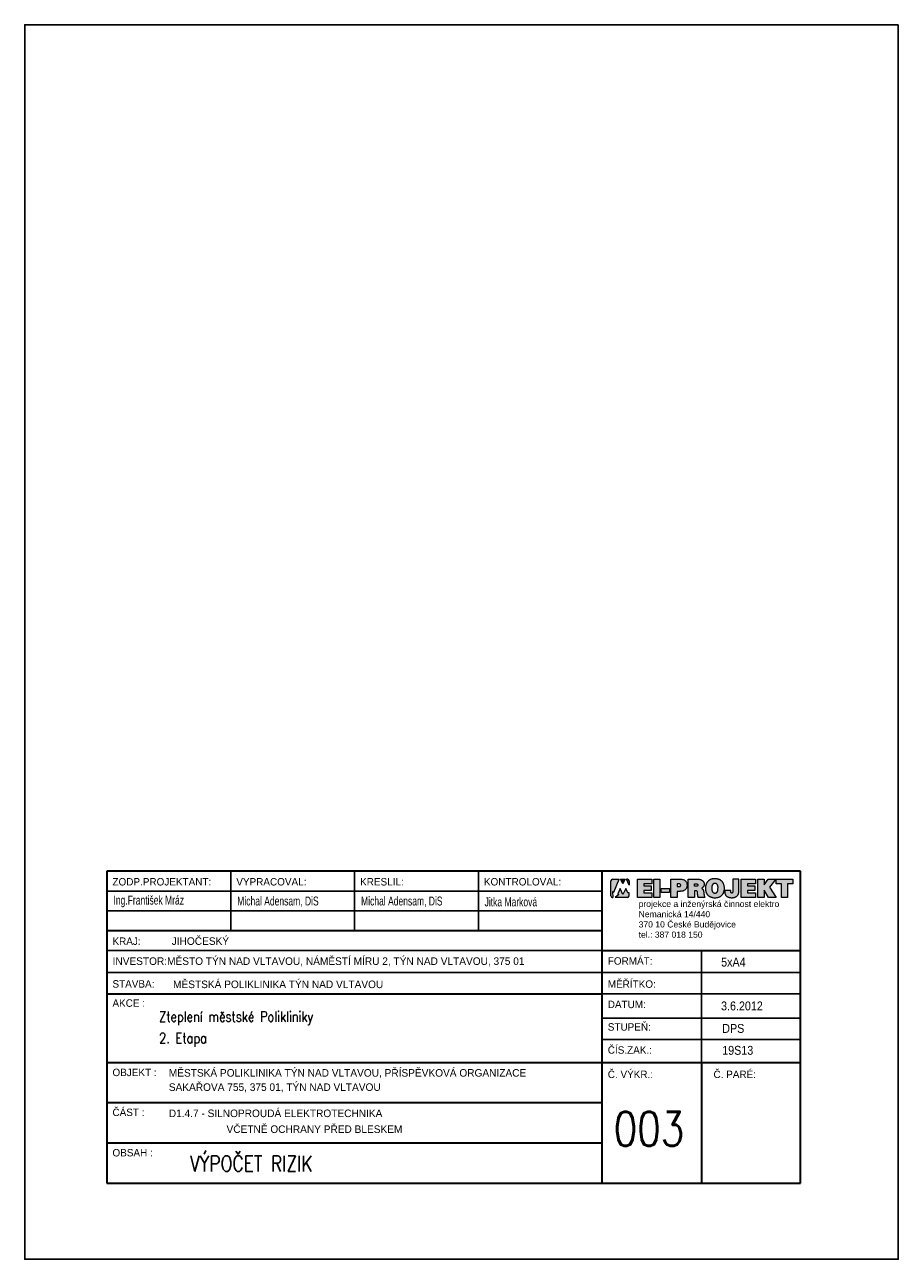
# Model space of a CAD drawing. Header units: millimetres. Extents: x 434746 to 672760, y -61647 to 206428.
# Tile 9 of 24: x 623556 to 644556, y 12652 to 42352. Entities that reach past the tile are written whole.
import ezdxf

# ---------------------------------------------------------------- set-up
doc = ezdxf.new("R2010")
doc.units = ezdxf.units.MM
doc.layers.add('.VýkrRozpiska', color=7, linetype='Continuous', lineweight=15)
doc.layers.add('1NP-Rozpiska', color=7, linetype='Continuous', lineweight=30)
doc.layers.add('1PP-Rozpiska', color=7, linetype='Continuous')
doc.layers.add('E_vedeni', color=240, linetype='Continuous')
doc.styles.add('ROMAN', font='roman.shx', dxfattribs={"width": 0.8})
doc.styles.add('ROMANS', font='romans.shx', dxfattribs={"width": 0.8, "height": 125})

# ---------------------------------------------------------------- blocks, each defined once
blk = doc.blocks.new('LOGO')
at = {"true_color": 0xc3261f}
h = blk.add_hatch(color=22, dxfattribs=at)
h.paths.add_polyline_path([(784398.7, 7230.66), (784398.15, 7230.66), (784399.56, 7227.46), (784399.56, 7229.74, 0.324073)])
h.paths.add_polyline_path([(784397.8, 7225.74), (784396.33, 7222.68), (784394.83, 7225.74), (784393.64, 7222.95), (784394.22, 7222.64), (784392.34, 7221.06), (784398.7, 7221.06, 0.29137), (784399.6, 7221.96), (784399.6, 7223.58), (784398.8, 7223.58)])
h.paths.add_polyline_path([(784394.44, 7230.66), (784390.93, 7230.66, 0.29137), (784390.03, 7229.76), (784390.03, 7221.96, 0.334501), (784391.06, 7221.06), (784390.94, 7224.14), (784391.5, 7223.91)])
blk.add_hatch(color=22, dxfattribs=at).paths.add_polyline_path([(784396.33, 7228.22), (784395.04, 7230.66), (784397.53, 7230.66)])
h = blk.add_hatch(color=0)
h.paths.add_polyline_path([(784476.21, 7230.69), (784484.79, 7230.69), (784484.79, 7228.28), (784482.06, 7228.28), (784482.06, 7221.09), (784478.86, 7221.09), (784478.86, 7228.28), (784476.21, 7228.28)])
h.paths.add_polyline_path([(784466.61, 7230.69), (784469.81, 7230.69), (784469.81, 7227.63), (784472.03, 7230.69), (784475.9, 7230.69), (784472.6, 7226.48), (784476.17, 7221.09), (784472.13, 7221.09), (784469.81, 7224.89), (784469.81, 7221.09), (784466.61, 7221.09)])
h.paths.add_polyline_path([(784457.95, 7221.09), (784457.95, 7230.69), (784465.44, 7230.69), (784465.44, 7228.28), (784461.16, 7228.28), (784461.16, 7227.15), (784465.01, 7227.15), (784465.01, 7224.68), (784461.17, 7224.68), (784461.17, 7223.6), (784465.44, 7223.6), (784465.44, 7221.09)])
h.paths.add_polyline_path([(784416.32, 7225.87), (784420.52, 7225.87), (784420.52, 7223.67), (784416.32, 7223.67)])
h.paths.add_polyline_path([(784412.42, 7230.69), (784415.59, 7230.69), (784415.59, 7221.09), (784412.42, 7221.09)])
h.paths.add_polyline_path([(784403.95, 7221.09), (784403.95, 7230.69), (784411.45, 7230.69), (784411.45, 7228.28), (784407.17, 7228.28), (784407.17, 7227.15), (784411.01, 7227.15), (784411.01, 7224.68), (784407.17, 7224.68), (784407.17, 7223.6), (784411.45, 7223.6), (784411.45, 7221.09)])
h = blk.add_hatch(color=0)
h.paths.add_polyline_path([(784421.32, 7230.69), (784421.32, 7221.09), (784424.54, 7221.09), (784424.54, 7224.28), (784425.83, 7224.28), (784426.11, 7224.3), (784426.69, 7224.33), (784427.02, 7224.35), (784427.36, 7224.46), (784427.67, 7224.54), (784428.11, 7224.75), (784428.67, 7225.01), (784429.1, 7225.43), (784429.26, 7225.7), (784429.51, 7226.14), (784429.64, 7226.71), (784429.7, 7227.1), (784429.7, 7227.39), (784429.7, 7227.81), (784429.66, 7228.11), (784429.6, 7228.42), (784429.53, 7228.78), (784429.29, 7229.29), (784429.12, 7229.5), (784428.91, 7229.73), (784428.63, 7229.97), (784428.43, 7230.12), (784428.15, 7230.29), (784427.77, 7230.44), (784427.3, 7230.55), (784426.87, 7230.63), (784426.51, 7230.67), (784425.98, 7230.69)])
h.paths.add_polyline_path([(784425.83, 7228.25), (784426.06, 7228.08), (784426.17, 7228.01), (784426.41, 7227.83), (784426.41, 7227.5), (784426.41, 7227.17), (784426.09, 7226.86), (784425.8, 7226.79), (784425.66, 7226.75), (784424.55, 7226.75), (784424.55, 7228.23), (784424.55, 7228.25)], flags=16)
h = blk.add_hatch(color=0)
h.paths.add_polyline_path([(784437.77, 7226.26), (784437.88, 7226.35), (784437.98, 7226.44), (784438.08, 7226.54), (784438.18, 7226.64), (784438.29, 7226.75), (784438.33, 7226.82), (784438.39, 7226.91), (784438.42, 7226.98), (784438.47, 7227.11), (784438.51, 7227.2), (784438.55, 7227.32), (784438.57, 7227.42), (784438.6, 7227.53), (784438.59, 7227.66), (784438.6, 7227.74), (784438.61, 7227.89), (784438.62, 7228.06), (784438.61, 7228.2), (784438.6, 7228.32), (784438.59, 7228.43), (784438.58, 7228.54), (784438.58, 7228.62), (784438.56, 7228.69), (784438.53, 7228.81), (784438.5, 7228.89), (784438.48, 7228.96), (784438.43, 7229.07), (784438.4, 7229.13), (784438.34, 7229.21), (784438.29, 7229.29), (784438.23, 7229.39), (784438.18, 7229.47), (784438.12, 7229.55), (784438.07, 7229.62), (784438.01, 7229.69), (784437.94, 7229.76), (784437.87, 7229.84), (784437.77, 7229.92), (784437.66, 7230.01), (784437.56, 7230.06), (784437.45, 7230.14), (784437.32, 7230.2), (784437.14, 7230.29), (784436.99, 7230.37), (784436.83, 7230.42), (784436.57, 7230.5), (784436.32, 7230.56), (784436.04, 7230.62), (784435.6, 7230.67), (784435.09, 7230.69), (784430.35, 7230.69), (784430.35, 7221.11), (784433.59, 7221.11), (784433.59, 7221.12), (784433.59, 7224.53), (784434.43, 7224.53), (784434.49, 7224.53), (784434.62, 7224.52), (784434.67, 7224.5), (784434.75, 7224.47), (784434.8, 7224.44), (784434.86, 7224.41), (784434.89, 7224.38), (784434.91, 7224.36), (784434.94, 7224.32), (784434.97, 7224.28), (784434.99, 7224.23), (784435.04, 7224.16), (784435.09, 7224.05), (784435.1, 7223.97), (784435.12, 7223.88), (784435.13, 7223.74), (784435.14, 7223.56), (784435.17, 7223.38), (784435.2, 7223.16), (784435.21, 7222.96), (784435.22, 7222.8), (784435.24, 7222.65), (784435.25, 7222.55), (784435.28, 7222.38), (784435.3, 7222.21), (784435.33, 7222.07), (784435.36, 7221.91), (784435.38, 7221.8), (784435.41, 7221.61), (784435.44, 7221.42), (784435.49, 7221.09), (784438.93, 7221.09), (784438.86, 7221.39), (784438.82, 7221.55), (784438.76, 7221.71), (784438.7, 7221.89), (784438.67, 7222.03), (784438.63, 7222.25), (784438.6, 7222.46), (784438.59, 7222.53), (784438.55, 7222.63), (784438.53, 7222.75), (784438.51, 7222.84), (784438.49, 7223.02), (784438.47, 7223.18), (784438.44, 7223.36), (784438.43, 7223.52), (784438.43, 7223.67), (784438.42, 7223.79), (784438.39, 7223.9), (784438.39, 7223.97), (784438.37, 7224.03), (784438.36, 7224.09), (784438.36, 7224.14), (784438.35, 7224.22), (784438.34, 7224.28), (784438.32, 7224.36), (784438.28, 7224.5), (784438.26, 7224.64), (784438.24, 7224.76), (784438.2, 7224.84), (784438.14, 7224.99), (784438.1, 7225.06), (784438.07, 7225.14), (784438.03, 7225.23), (784437.97, 7225.3), (784437.91, 7225.38), (784437.85, 7225.46), (784437.79, 7225.52), (784437.73, 7225.58), (784437.65, 7225.64), (784437.63, 7225.67), (784437.56, 7225.72), (784437.48, 7225.78), (784437.42, 7225.85), (784437.41, 7225.88), (784437.42, 7225.93), (784437.47, 7225.99), (784437.64, 7226.13)])
h.paths.add_polyline_path([(784435.35, 7227.42), (784435.32, 7227.36), (784435.28, 7227.29), (784435.21, 7227.21), (784435.17, 7227.16), (784435.08, 7227.08), (784434.96, 7227.04), (784434.86, 7227), (784434.77, 7226.98), (784434.65, 7226.98), (784433.61, 7226.98), (784433.61, 7228.22), (784434.48, 7228.22), (784434.72, 7228.2), (784434.87, 7228.17), (784435.01, 7228.13), (784435.1, 7228.09), (784435.16, 7228.03), (784435.24, 7227.96), (784435.3, 7227.87), (784435.35, 7227.75), (784435.35, 7227.67), (784435.35, 7227.6), (784435.35, 7227.51)], flags=16)
h = blk.add_hatch(color=0)
h.paths.add_polyline_path([(784442.02, 7230.5), (784442.64, 7230.78), (784443.51, 7230.86), (784444.16, 7230.95), (784444.83, 7230.86), (784445.6, 7230.76), (784446.13, 7230.58), (784446.28, 7230.54), (784446.81, 7230.36), (784447.25, 7230.05), (784447.7, 7229.76), (784448.29, 7229.08), (784448.76, 7228.25), (784448.82, 7228.06), (784449.04, 7227.57), (784449.07, 7227.05), (784449.16, 7226.51), (784449.16, 7224.94), (784449.08, 7224.64), (784449.08, 7224.63), (784449.04, 7224.48), (784448.98, 7224.27), (784448.94, 7224.14), (784448.9, 7223.97), (784448.83, 7223.76), (784448.61, 7223.15), (784448.19, 7222.61), (784447.73, 7222.07), (784446.78, 7221.46), (784445.87, 7221.13), (784444.8, 7220.97), (784443.59, 7220.98), (784442.84, 7221.13), (784442.57, 7221.18), (784442.35, 7221.27), (784442.11, 7221.36), (784441.51, 7221.58), (784440.84, 7222.09), (784440.63, 7222.3), (784440.37, 7222.57), (784439.88, 7223.24), (784439.67, 7223.83), (784439.49, 7224.2), (784439.41, 7224.76), (784439.36, 7225.12), (784439.36, 7225.76), (784439.35, 7226.36), (784439.41, 7227.13), (784439.41, 7227.15), (784439.49, 7227.56), (784439.91, 7228.63), (784440.49, 7229.49), (784441.3, 7230.16), (784441.83, 7230.42)])
h.paths.add_polyline_path([(784445.82, 7224.97), (784445.73, 7224.68), (784445.64, 7224.25), (784444.99, 7223.42), (784444.35, 7223.42), (784443.67, 7223.42), (784443.44, 7223.61), (784443.4, 7223.63), (784443.28, 7223.74), (784443.03, 7223.95), (784442.62, 7224.93), (784442.62, 7226.1), (784442.62, 7226.3), (784442.62, 7226.93), (784443.02, 7227.88), (784443.2, 7228.04), (784443.5, 7228.41), (784444.11, 7228.45), (784444.7, 7228.48), (784445.17, 7228.13), (784445.46, 7227.91), (784445.85, 7226.83)], flags=16)
blk.add_hatch(color=0).paths.add_polyline_path([(784453.53, 7224.23), (784453.53, 7224.06), (784453.5, 7223.91), (784453.47, 7223.82), (784453.45, 7223.74), (784453.42, 7223.66), (784453.38, 7223.6), (784453.35, 7223.56), (784453.31, 7223.5), (784453.25, 7223.46), (784453.19, 7223.41), (784453.12, 7223.41), (784453.01, 7223.4), (784452.92, 7223.4), (784452.87, 7223.41), (784452.82, 7223.45), (784452.77, 7223.5), (784452.7, 7223.55), (784452.66, 7223.61), (784452.63, 7223.67), (784452.61, 7223.73), (784452.59, 7223.82), (784452.58, 7223.91), (784452.58, 7224.68), (784449.41, 7224.68), (784449.39, 7224.37), (784449.4, 7224.14), (784449.4, 7223.91), (784449.41, 7223.72), (784449.44, 7223.45), (784449.47, 7223.22), (784449.52, 7223), (784449.59, 7222.85), (784449.65, 7222.71), (784449.7, 7222.58), (784449.76, 7222.47), (784449.82, 7222.33), (784449.91, 7222.21), (784450, 7222.08), (784450.11, 7221.96), (784450.22, 7221.84), (784450.33, 7221.75), (784450.45, 7221.66), (784450.58, 7221.58), (784450.77, 7221.47), (784450.92, 7221.38), (784451.16, 7221.29), (784451.4, 7221.2), (784451.62, 7221.12), (784451.82, 7221.08), (784452.05, 7221.05), (784452.3, 7221.02), (784452.39, 7221.01), (784452.62, 7220.98), (784453.34, 7220.97), (784453.65, 7221.01), (784453.9, 7221.05), (784454.13, 7221.09), (784454.4, 7221.14), (784454.62, 7221.23), (784454.78, 7221.3), (784454.97, 7221.38), (784455.13, 7221.46), (784455.26, 7221.54), (784455.41, 7221.62), (784455.51, 7221.67), (784455.66, 7221.8), (784455.75, 7221.88), (784455.83, 7221.96), (784455.92, 7222.06), (784455.98, 7222.12), (784456.05, 7222.19), (784456.12, 7222.28), (784456.21, 7222.4), (784456.26, 7222.47), (784456.35, 7222.59), (784456.39, 7222.71), (784456.45, 7222.84), (784456.49, 7222.94), (784456.52, 7223.03), (784456.55, 7223.1), (784456.57, 7223.22), (784456.59, 7223.28), (784456.63, 7223.44), (784456.66, 7223.6), (784456.67, 7223.72), (784456.68, 7223.86), (784456.68, 7230.72), (784453.53, 7230.72)])
at = {"color": 22, "true_color": 0xc3261f}
for p, q in [((784390.03, 7221.96), (784390.03, 7229.76)), ((784390.93, 7230.66), (784394.44, 7230.66)), ((784391.5, 7223.91), (784394.44, 7230.66)), ((784396.33, 7228.22), (784395.04, 7230.66)), ((784395.04, 7230.66), (784397.53, 7230.66)), ((784397.53, 7230.66), (784396.33, 7228.22)), ((784399.56, 7227.46), (784398.15, 7230.66)), ((784398.7, 7230.66), (784398.15, 7230.66)), ((784399.56, 7229.74), (784399.56, 7227.46)), ((784390.94, 7224.14), (784391.06, 7221.06)), ((784390.94, 7224.14), (784391.5, 7223.91)), ((784394.22, 7222.64), (784392.34, 7221.06)), ((784394.83, 7225.74), (784393.64, 7222.95)), ((784393.64, 7222.95), (784394.22, 7222.64)), ((784396.33, 7222.68), (784394.83, 7225.74)), ((784397.8, 7225.74), (784396.33, 7222.68)), ((784398.8, 7223.58), (784397.8, 7225.74)), ((784399.6, 7223.58), (784398.8, 7223.58)), ((784399.6, 7221.96), (784399.6, 7223.58)), ((784398.7, 7221.06), (784392.34, 7221.06))]:
    blk.add_line(p, q, dxfattribs=at)
at = {"color": 0}
for points in [[(784403.95, 7221.09), (784403.95, 7230.69), (784411.45, 7230.69), (784411.45, 7228.28), (784407.17, 7228.28), (784407.17, 7227.15), (784411.01, 7227.15), (784411.01, 7224.68), (784407.17, 7224.68), (784407.17, 7223.6), (784411.45, 7223.6), (784411.45, 7221.09), (784403.95, 7221.09)], [(784412.42, 7230.69), (784415.59, 7230.69), (784415.59, 7221.09), (784412.42, 7221.09), (784412.42, 7230.69)], [(784421.32, 7230.69), (784425.98, 7230.69), (784426.51, 7230.67), (784426.87, 7230.63), (784427.3, 7230.55), (784427.77, 7230.44), (784428.15, 7230.29), (784428.43, 7230.12), (784428.63, 7229.97), (784428.91, 7229.73), (784429.12, 7229.5), (784429.29, 7229.29), (784429.41, 7229.03), (784429.53, 7228.78), (784429.6, 7228.42), (784429.66, 7228.11), (784429.7, 7227.81), (784429.7, 7227.39), (784429.7, 7227.1), (784429.64, 7226.71), (784429.57, 7226.41), (784429.51, 7226.14), (784429.37, 7225.89), (784429.26, 7225.7), (784429.1, 7225.43), (784428.85, 7225.18), (784428.67, 7225.01), (784428.43, 7224.9), (784428.11, 7224.75), (784427.84, 7224.62), (784427.67, 7224.54), (784427.45, 7224.48), (784427.25, 7224.43), (784427.02, 7224.35), (784426.69, 7224.33), (784426.33, 7224.31), (784426.11, 7224.3), (784425.83, 7224.28), (784424.54, 7224.28), (784424.54, 7221.09), (784421.32, 7221.09), (784421.32, 7230.69)], [(784424.55, 7228.23), (784424.55, 7226.75), (784425.66, 7226.75), (784425.8, 7226.79), (784425.97, 7226.83), (784426.08, 7226.89), (784426.2, 7226.97), (784426.29, 7227.05), (784426.33, 7227.15), (784426.36, 7227.2), (784426.38, 7227.28), (784426.39, 7227.34), (784426.41, 7227.42), (784426.41, 7227.5), (784426.41, 7227.56), (784426.39, 7227.66), (784426.37, 7227.76), (784426.32, 7227.84), (784426.27, 7227.93), (784426.17, 7228.01), (784426.06, 7228.08), (784425.98, 7228.14), (784425.88, 7228.19), (784425.77, 7228.21), (784425.67, 7228.24), (784425.56, 7228.25), (784424.55, 7228.25), (784424.55, 7228.23)], [(784430.35, 7230.69), (784435.09, 7230.69), (784435.6, 7230.67), (784436.04, 7230.62), (784436.32, 7230.56), (784436.57, 7230.5), (784436.83, 7230.42), (784436.99, 7230.37), (784437.14, 7230.29), (784437.32, 7230.2), (784437.45, 7230.14), (784437.56, 7230.06), (784437.66, 7230.01), (784437.77, 7229.92), (784437.87, 7229.84), (784437.94, 7229.76), (784438.01, 7229.69), (784438.07, 7229.62), (784438.12, 7229.55), (784438.18, 7229.47), (784438.23, 7229.39), (784438.29, 7229.29), (784438.34, 7229.21), (784438.4, 7229.13), (784438.43, 7229.07), (784438.48, 7228.96), (784438.5, 7228.89), (784438.53, 7228.81), (784438.56, 7228.69), (784438.58, 7228.62), (784438.58, 7228.54), (784438.59, 7228.43), (784438.6, 7228.32), (784438.61, 7228.2), (784438.62, 7228.06), (784438.61, 7227.89), (784438.6, 7227.74), (784438.59, 7227.66), (784438.6, 7227.53), (784438.57, 7227.42), (784438.55, 7227.32), (784438.51, 7227.2), (784438.47, 7227.11), (784438.42, 7226.98), (784438.39, 7226.91), (784438.33, 7226.82), (784438.29, 7226.75), (784438.18, 7226.64), (784438.08, 7226.54), (784437.98, 7226.44), (784437.88, 7226.35), (784437.77, 7226.26), (784437.64, 7226.13), (784437.47, 7225.99), (784437.42, 7225.93), (784437.41, 7225.88), (784437.42, 7225.85), (784437.48, 7225.78), (784437.56, 7225.72), (784437.63, 7225.67), (784437.65, 7225.64), (784437.73, 7225.58), (784437.79, 7225.52), (784437.85, 7225.46), (784437.91, 7225.38), (784437.97, 7225.3), (784438.03, 7225.23), (784438.07, 7225.14), (784438.1, 7225.06), (784438.14, 7224.99), (784438.2, 7224.84), (784438.24, 7224.76), (784438.26, 7224.64), (784438.28, 7224.5), (784438.32, 7224.36), (784438.34, 7224.28), (784438.35, 7224.22), (784438.36, 7224.14), (784438.36, 7224.09), (784438.37, 7224.03), (784438.39, 7223.97), (784438.39, 7223.9), (784438.42, 7223.79), (784438.43, 7223.67), (784438.43, 7223.52), (784438.44, 7223.36), (784438.47, 7223.18), (784438.49, 7223.02), (784438.51, 7222.84), (784438.53, 7222.75), (784438.55, 7222.63), (784438.59, 7222.53), (784438.6, 7222.46), (784438.63, 7222.25), (784438.67, 7222.03), (784438.7, 7221.89), (784438.76, 7221.71), (784438.82, 7221.55), (784438.86, 7221.39), (784438.93, 7221.09), (784435.49, 7221.09), (784435.44, 7221.42), (784435.41, 7221.61), (784435.38, 7221.8), (784435.36, 7221.91), (784435.33, 7222.07), (784435.3, 7222.21), (784435.28, 7222.38), (784435.25, 7222.55), (784435.24, 7222.65), (784435.22, 7222.8), (784435.21, 7222.96), (784435.2, 7223.16), (784435.17, 7223.38), (784435.14, 7223.56), (784435.13, 7223.74), (784435.12, 7223.88), (784435.1, 7223.97), (784435.09, 7224.05), (784435.04, 7224.16), (784434.99, 7224.23), (784434.97, 7224.28), (784434.94, 7224.32), (784434.91, 7224.36), (784434.89, 7224.38), (784434.86, 7224.41), (784434.8, 7224.44), (784434.75, 7224.47), (784434.67, 7224.5), (784434.62, 7224.52), (784434.49, 7224.53), (784434.43, 7224.53), (784433.59, 7224.53), (784433.59, 7221.12), (784433.59, 7221.11), (784430.35, 7221.11), (784430.35, 7230.69)], [(784433.61, 7228.22), (784434.48, 7228.22), (784434.72, 7228.2), (784434.87, 7228.17), (784435.01, 7228.13), (784435.1, 7228.09), (784435.16, 7228.03), (784435.24, 7227.96), (784435.3, 7227.87), (784435.35, 7227.75), (784435.35, 7227.67), (784435.35, 7227.6), (784435.35, 7227.51), (784435.35, 7227.42), (784435.32, 7227.36), (784435.28, 7227.29), (784435.21, 7227.21), (784435.17, 7227.16), (784435.08, 7227.08), (784434.96, 7227.04), (784434.86, 7227), (784434.77, 7226.98), (784434.65, 7226.98), (784433.61, 7226.98), (784433.61, 7228.22)], [(784443.83, 7230.9), (784443.51, 7230.86), (784443.14, 7230.83), (784442.86, 7230.75), (784442.55, 7230.69), (784442.29, 7230.62), (784442.02, 7230.5), (784441.83, 7230.42), (784441.62, 7230.31), (784441.42, 7230.21), (784441.23, 7230.08), (784441.09, 7229.97), (784440.92, 7229.85), (784440.82, 7229.77), (784440.76, 7229.7), (784440.64, 7229.6), (784440.57, 7229.51), (784440.39, 7229.33), (784440.3, 7229.18), (784440.2, 7229.06), (784440.12, 7228.94), (784440.04, 7228.79), (784439.98, 7228.67), (784439.92, 7228.57), (784439.83, 7228.41), (784439.76, 7228.24), (784439.68, 7228.05), (784439.62, 7227.88), (784439.56, 7227.75), (784439.51, 7227.53), (784439.45, 7227.34), (784439.41, 7227.12), (784439.39, 7226.86), (784439.39, 7226.64), (784439.37, 7226.41), (784439.36, 7226.19), (784439.35, 7225.99), (784439.36, 7225.76), (784439.36, 7225.56), (784439.36, 7225.32), (784439.37, 7225.01), (784439.41, 7224.76), (784439.45, 7224.5), (784439.5, 7224.34), (784439.55, 7224.15), (784439.59, 7223.99), (784439.67, 7223.83), (784439.76, 7223.57), (784439.82, 7223.43), (784439.88, 7223.3), (784439.96, 7223.16), (784440.03, 7223.03), (784440.14, 7222.88), (784440.26, 7222.73), (784440.39, 7222.55), (784440.51, 7222.43), (784440.63, 7222.31), (784440.78, 7222.15), (784440.92, 7222.03), (784441.06, 7221.92), (784441.24, 7221.78), (784441.39, 7221.7), (784441.62, 7221.58), (784441.76, 7221.5), (784441.93, 7221.43), (784442.11, 7221.36), (784442.35, 7221.27), (784442.57, 7221.18), (784442.84, 7221.13), (784443.21, 7221.06), (784443.69, 7221), (784443.86, 7220.98), (784444.67, 7220.97), (784445.23, 7221.03), (784445.56, 7221.08), (784445.84, 7221.14), (784446.18, 7221.24), (784446.44, 7221.34), (784446.66, 7221.43), (784446.91, 7221.55), (784447.09, 7221.66), (784447.4, 7221.86), (784447.53, 7221.98), (784447.72, 7222.11), (784447.89, 7222.28), (784448.04, 7222.44), (784448.19, 7222.61), (784448.29, 7222.75), (784448.41, 7222.92), (784448.47, 7223.03), (784448.55, 7223.15), (784448.63, 7223.31), (784448.7, 7223.47), (784448.78, 7223.62), (784448.83, 7223.76), (784448.9, 7223.97), (784448.94, 7224.14), (784448.98, 7224.27), (784449.04, 7224.48), (784449.08, 7224.63), (784449.09, 7224.76), (784449.14, 7224.99), (784449.15, 7225.15), (784449.16, 7225.38), (784449.16, 7226.51), (784449.11, 7226.8), (784449.07, 7227.02), (784449.06, 7227.21), (784449, 7227.4), (784448.96, 7227.63), (784448.9, 7227.8), (784448.87, 7227.95), (784448.77, 7228.18), (784448.67, 7228.41), (784448.59, 7228.55), (784448.48, 7228.74), (784448.39, 7228.91), (784448.26, 7229.1), (784448.14, 7229.25), (784448.04, 7229.37), (784447.95, 7229.47), (784447.83, 7229.6), (784447.72, 7229.69), (784447.63, 7229.77), (784447.52, 7229.86), (784447.38, 7229.97), (784447.25, 7230.05), (784447.17, 7230.11), (784447.03, 7230.18), (784446.91, 7230.27), (784446.79, 7230.34), (784446.66, 7230.39), (784446.54, 7230.45), (784446.43, 7230.49), (784446.28, 7230.54), (784446.13, 7230.58), (784445.97, 7230.64), (784445.79, 7230.7), (784445.64, 7230.73), (784445.48, 7230.76), (784445.32, 7230.8), (784445.1, 7230.83), (784444.83, 7230.86), (784444.57, 7230.9), (784444.31, 7230.9), (784444.13, 7230.91), (784443.83, 7230.9)], [(784444.11, 7228.45), (784443.98, 7228.44), (784443.84, 7228.41), (784443.69, 7228.38), (784443.57, 7228.33), (784443.45, 7228.26), (784443.35, 7228.18), (784443.25, 7228.1), (784443.18, 7228.01), (784443.1, 7227.93), (784443.05, 7227.85), (784442.98, 7227.75), (784442.95, 7227.67), (784442.89, 7227.57), (784442.85, 7227.48), (784442.8, 7227.36), (784442.77, 7227.26), (784442.74, 7227.11), (784442.69, 7226.92), (784442.67, 7226.74), (784442.65, 7226.58), (784442.62, 7226.46), (784442.62, 7226.3), (784442.62, 7226.1), (784442.62, 7225.31), (784442.66, 7225.07), (784442.69, 7224.86), (784442.74, 7224.7), (784442.78, 7224.55), (784442.84, 7224.41), (784442.9, 7224.27), (784442.95, 7224.14), (784443.02, 7224.04), (784443.09, 7223.92), (784443.19, 7223.82), (784443.28, 7223.74), (784443.4, 7223.63), (784443.53, 7223.56), (784443.66, 7223.51), (784443.8, 7223.44), (784443.98, 7223.42), (784444.35, 7223.42), (784444.51, 7223.42), (784444.65, 7223.45), (784444.81, 7223.49), (784444.94, 7223.55), (784445.05, 7223.61), (784445.17, 7223.7), (784445.28, 7223.79), (784445.35, 7223.88), (784445.44, 7223.99), (784445.47, 7224.04), (784445.51, 7224.11), (784445.56, 7224.19), (784445.6, 7224.28), (784445.64, 7224.38), (784445.69, 7224.54), (784445.73, 7224.68), (784445.77, 7224.84), (784445.79, 7224.96), (784445.81, 7225.09), (784445.82, 7225.22), (784445.83, 7225.3), (784445.85, 7226.46), (784445.83, 7226.74), (784445.79, 7226.94), (784445.74, 7227.1), (784445.69, 7227.28), (784445.63, 7227.44), (784445.59, 7227.56), (784445.51, 7227.69), (784445.39, 7227.9), (784445.31, 7228), (784445.24, 7228.07), (784445.17, 7228.13), (784445.08, 7228.2), (784444.94, 7228.27), (784444.85, 7228.31), (784444.77, 7228.36), (784444.67, 7228.41), (784444.56, 7228.44), (784444.43, 7228.45), (784444.3, 7228.46), (784444.11, 7228.45)], [(784452.57, 7224.68), (784449.41, 7224.68), (784449.39, 7224.37), (784449.4, 7224.14), (784449.4, 7223.91), (784449.41, 7223.72), (784449.44, 7223.45), (784449.47, 7223.22), (784449.52, 7223), (784449.59, 7222.85), (784449.65, 7222.71), (784449.7, 7222.58), (784449.76, 7222.47), (784449.82, 7222.33), (784449.91, 7222.21), (784450, 7222.08), (784450.11, 7221.96), (784450.22, 7221.84), (784450.33, 7221.75), (784450.45, 7221.66), (784450.58, 7221.58), (784450.77, 7221.47), (784450.92, 7221.38), (784451.16, 7221.29), (784451.4, 7221.2), (784451.62, 7221.12), (784451.82, 7221.08), (784452.05, 7221.05), (784452.3, 7221.02), (784452.39, 7221.01), (784452.62, 7220.98), (784453.34, 7220.97), (784453.65, 7221.01), (784453.9, 7221.05), (784454.13, 7221.09), (784454.4, 7221.14), (784454.62, 7221.23), (784454.78, 7221.3), (784454.97, 7221.38), (784455.13, 7221.46), (784455.26, 7221.54), (784455.41, 7221.62), (784455.51, 7221.67), (784455.66, 7221.8), (784455.75, 7221.88), (784455.83, 7221.96), (784455.92, 7222.06), (784455.98, 7222.12), (784456.05, 7222.19), (784456.12, 7222.28), (784456.21, 7222.4), (784456.26, 7222.47), (784456.35, 7222.59), (784456.39, 7222.71), (784456.45, 7222.84), (784456.49, 7222.94), (784456.52, 7223.03), (784456.55, 7223.1), (784456.57, 7223.22), (784456.59, 7223.28), (784456.63, 7223.44), (784456.66, 7223.6), (784456.67, 7223.72), (784456.68, 7223.86), (784456.68, 7230.72), (784453.53, 7230.72), (784453.53, 7224.23), (784453.53, 7224.06), (784453.5, 7223.91), (784453.47, 7223.82), (784453.45, 7223.74), (784453.42, 7223.66), (784453.38, 7223.6), (784453.35, 7223.56), (784453.31, 7223.5), (784453.25, 7223.46), (784453.19, 7223.41), (784453.12, 7223.41), (784453.01, 7223.4), (784452.92, 7223.4), (784452.87, 7223.41), (784452.82, 7223.45), (784452.77, 7223.5), (784452.7, 7223.55), (784452.66, 7223.61), (784452.63, 7223.67), (784452.61, 7223.73), (784452.59, 7223.82), (784452.58, 7223.91), (784452.58, 7224.68), (784452.57, 7224.68)], [(784457.95, 7221.09), (784457.95, 7230.69), (784465.44, 7230.69), (784465.44, 7228.28), (784461.16, 7228.28), (784461.16, 7227.15), (784465.01, 7227.15), (784465.01, 7224.68), (784461.17, 7224.68), (784461.17, 7223.6), (784465.44, 7223.6), (784465.44, 7221.09), (784457.95, 7221.09)], [(784466.61, 7230.69), (784469.81, 7230.69), (784469.81, 7227.63), (784472.03, 7230.69), (784475.9, 7230.69), (784472.6, 7226.48), (784476.17, 7221.09), (784472.13, 7221.09), (784469.81, 7224.89), (784469.81, 7221.09), (784466.61, 7221.09), (784466.61, 7230.69)], [(784476.21, 7230.69), (784484.79, 7230.69), (784484.79, 7228.28), (784482.06, 7228.28), (784482.06, 7221.09), (784478.86, 7221.09), (784478.86, 7228.28), (784476.21, 7228.28), (784476.21, 7230.69)]]:
    blk.add_lwpolyline(points, dxfattribs=at)
blk.add_lwpolyline([(784416.32, 7225.87), (784420.52, 7225.87), (784420.52, 7223.67), (784416.32, 7223.67)], close=True, dxfattribs=at)
at = {"color": 22, "true_color": 0xc3261f}
for centre, radius, start, end in [((784391.19, 7229.5), 1.19, 102.52259, 167.50077), ((784398.5, 7229.6), 1.07, 7.49835, 79.32287), ((784391.14, 7222.19), 1.14, 191.75791, 265.73853), ((784398.44, 7222.21), 1.19, 282.52259, 347.50077)]:
    blk.add_arc(centre, radius, start, end, dxfattribs=at)
at = {"color": 0, "insert": (784404.49, 7219.34), "char_height": 4, "width": 105.7388, "attachment_point": 1}
blk.add_mtext('{\\fArial|b0|i0|c238|p34;\\H0.8x;projekce a inženýrská činnost elektro\\PNemanická 14/440\\P370 10 České Budějovice\\Ptel.: 387 018 150}', dxfattribs=at)
blk = doc.blocks.new('A$C7BFD1CB8')
at = {"color": 0, "lineweight": 40}
blk.add_blockref('LOGO', (-784390.03, -7197.24), dxfattribs=at)
blk = doc.blocks.new('A$C2B8C33D0')
at = {"layer": '.VýkrRozpiska', "xscale": 38.71999979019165, "yscale": 38.72001171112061, "zscale": 38.72000000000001}
blk.add_blockref('A$C7BFD1CB8', (0, 3), dxfattribs=at)
blk = doc.blocks.new('A$C1DF174FE')
at = {"layer": 'E_vedeni', "ltscale": 10, "xscale": 0.009999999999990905, "yscale": 0.01000000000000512, "zscale": 0.01}
blk.add_blockref('A$C2B8C33D0', (0, -0.03), dxfattribs=at)
blk = doc.blocks.new('A$C4B206E37')
at = {"layer": 'E_vedeni', "ltscale": 10}
blk.add_blockref('A$C1DF174FE', (0, 0), dxfattribs=at)

msp = doc.modelspace()

# ---------------------------------------------------------------- linework, layer by layer
msp.add_lwpolyline([(644556, 42352), (623556, 42352), (623556, 12652), (644556, 12652)], close=True)
at = {"layer": '1NP-Rozpiska', "linetype": 'Continuous', "lineweight": 30, "ltscale": 10}
for p, q in [((625533, 21986), (625533, 14483)), ((642203, 21986), (625533, 21986)), ((637440, 14483), (637440, 21986)), ((642203, 14483), (642203, 21986)), ((625533, 20558), (637440, 20558)), ((625533, 19037), (637440, 19037)), ((637440, 17385), (642203, 17385)), ((639822, 17385), (639821, 14483)), ((625533, 14483), (642203, 14483))]:
    msp.add_line(p, q, dxfattribs=at)
at = {"layer": '1NP-Rozpiska', "color": 7, "linetype": 'Continuous', "lineweight": -3, "ltscale": 10}
for p, q in [((628510, 21986), (628510, 20558)), ((631487, 21986), (631487, 20548)), ((634463, 21986), (634463, 20558)), ((625533, 21510), (637440, 21510)), ((625533, 21034), (637440, 21034)), ((625533, 20081), (637440, 20081)), ((639821, 20081), (639822, 17385)), ((625533, 19552), (637440, 19552)), ((637440, 19552), (642203, 19552)), ((637440, 19037), (642203, 19037)), ((637440, 18455), (642203, 18455)), ((637440, 17939), (642203, 17939))]:
    msp.add_line(p, q, dxfattribs=at)
at = {"layer": '1PP-Rozpiska', "linetype": 'Continuous', "lineweight": 30, "ltscale": 10}
for p, q in [((637440, 20081), (642203, 20081)), ((625533, 17385), (637440, 17385)), ((625533, 16424), (637440, 16424)), ((625533, 15452), (637440, 15452))]:
    msp.add_line(p, q, dxfattribs=at)

# ---------------------------------------------------------------- block references
at = {"layer": 'E_vedeni', "ltscale": 10, "xscale": 119.1801599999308, "yscale": 119.1801599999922, "zscale": 119.18016}
msp.add_blockref('A$C4B206E37', (637646, 20255), dxfattribs=at)

# ---------------------------------------------------------------- texts
at = {"layer": '1NP-Rozpiska', "color": 7, "linetype": 'Continuous', "lineweight": -3, "ltscale": 10, "style": 'ROMAN'}
for s, height, p in [('ZODP.PROJEKTANT:', 178.6, (625665, 21645)), ('ZODP.PROJEKTANT:', 178.6, (625665, 21645)), ('VYPRACOVAL:', 178.6, (628642, 21645)), ('KRESLIL:', 178.6, (631618, 21645)), ('KONTROLOVAL:', 178.6, (634595, 21645)), ('KRAJ:', 178.6, (625665, 20216)), ('JIHOČESKÝ', 181.8, (627090, 20216)), ('INVESTOR:MĚSTO TÝN NAD VLTAVOU, NÁMĚSTÍ MÍRU 2, TÝN NAD VLTAVOU, 375 01', 181.79, (625668, 19734)), ('FORMÁT:', 178.6, (637572, 19740)), ('STAVBA:', 178.6, (625665, 19188)), ('MĚSTSKÁ POLIKLINIKA TÝN NAD VLTAVOU', 181.79, (627122, 19176)), ('MĚŘÍTKO:', 178.6, (637572, 19184)), ('AKCE :', 178.6, (625665, 18727)), ('DATUM:', 178.6, (637572, 18695)), ('STUPEŇ:', 178.6, (637572, 18153)), ('ČÍS.ZAK.:', 178.6, (637572, 17598)), ('OBJEKT :', 178.6, (625665, 17059)), ('MĚSTSKÁ POLIKLINIKA TÝN NAD VLTAVOU, PŘÍSPĚVKOVÁ ORGANIZACE', 181.79, (627020, 17046)), ('Č. VÝKR.:', 178.6, (637572, 17012)), ('Č. PARÉ:', 178.6, (640113, 17012)), ('SAKAŘOVA 755, 375 01, TÝN NAD VLTAVOU', 181.79, (627020, 16703)), ('ČÁST :', 178.6, (625665, 16098)), ('D1.4.7 - SILNOPROUDÁ ELEKTROTECHNIKA', 181.79, (627020, 16073)), ('VČETNĚ OCHRANY PŘED BLESKEM', 181.79, (628407, 15692)), ('OBSAH :', 178.6, (625665, 15127))]:
    msp.add_text(s, height=height, dxfattribs=at).set_placement(p)
at = {"layer": '1NP-Rozpiska', "color": 7, "linetype": 'Continuous', "lineweight": -3, "ltscale": 10}
for s, height, style, width, p in [('Ing.František Mráz', 214.33, 'ROMAN', 0.714286, (625690, 21185)), ('Michal Adensam, DiS', 214.33, 'ROMAN', 0.714286, (628665, 21164)), ('Michal Adensam, DiS', 214.33, 'ROMAN', 0.714286, (631642, 21164)), ('Jitka Marková', 214.33, 'ROMAN', 0.714286, (634611, 21142)), ('5xA4', 214.3, 'ROMAN', 0.9, (640297, 19695)), ('3.6.2012', 214.3, 'ROMAN', 0.9, (640295, 18640)), ('Zteplení městské Polikliniky', 250, 'ROMANS', 0.8, (626787, 18366)), ('DPS', 214.3, 'ROMAN', 0.9, (640324, 18099)), ('2. Etapa', 250, 'ROMANS', 0.8, (626787, 17848)), ('19S13', 214.3, 'ROMAN', 0.9, (640323, 17572))]:
    msp.add_text(s, height=height, dxfattribs=dict(at, style=style, width=width)).set_placement(p)
at = {"layer": '1NP-Rozpiska', "linetype": 'Continuous', "lineweight": -3, "ltscale": 10, "style": 'ROMANS', "width": 0.8}
for s, height, p in [('003', 825, (637715, 15378)), ('VÝPOČET RIZIK', 375, (627533, 14768))]:
    msp.add_text(s, height=height, dxfattribs=at).set_placement(p)

doc.saveas('drawing.dxf')
